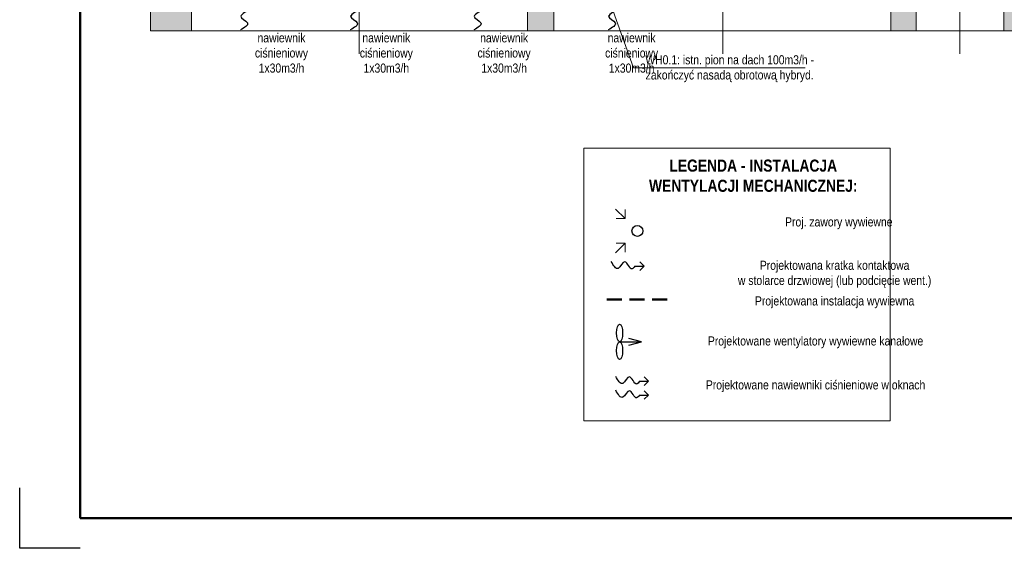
# Model space of a CAD drawing. Header units: millimetres. Extents: x -23540 to 53212, y -37964 to 41185.
# Tile 169 of 203: x 15870 to 17498, y -32999 to -32125. Entities that reach past the tile are written whole.
import ezdxf

# ---------------------------------------------------------------- set-up
doc = ezdxf.new("R2010")
doc.units = ezdxf.units.MM
doc.linetypes.add('DASHED', pattern=[0.75, 0.5, -0.25])
doc.layers.get('0').update_dxf_attribs({"lineweight": 18})
for name, color, linetype, lineweight in [('M_Ramki do druku', 7, 'Continuous', 18), ('M_Ramki rysunków', 2, 'Continuous', 18), ('mm_went_opis', 7, 'Continuous', 15), ('mm_Wentylacja', 5, 'Continuous', 50), ('mm_wentylacja_bloki', 7, 'Continuous', 18), ('PG_ŚCIANY_DZIAŁOWE', 3, 'Continuous', 18)]:
    doc.layers.add(name, color=color, linetype=linetype, lineweight=lineweight)
doc.styles.get("Standard").update_dxf_attribs({"font": 'arial.ttf'})

# ---------------------------------------------------------------- blocks, each defined once
blk = doc.blocks.new('podciecie')
at = {"layer": 'mm_Wentylacja', "color": 142, "lineweight": 30}
for p, q in [((23288, -37590.5), (23280.9, -37583.4)), ((23288, -37575.5), (23288, -37590.5)), ((23288, -37590.5), (23295.1, -37583.4))]:
    blk.add_line(p, q, dxfattribs=at)
blk.add_spline([(23288, -37575.5), (23283.2, -37570.7), (23295.2, -37558.8), (23284.2, -37547.8), (23295.8, -37536.2)], degree=3, dxfattribs=at)
blk = doc.blocks.new('wensdgf')
at = {"layer": 'mm_went_opis', "color": 1, "lineweight": 30}
for points in [[(64057.2, -163333.5), (64057.2, -163373.5)], [(64050.9, -163350.2), (64057.2, -163373.5), (64063.4, -163350.2)]]:
    blk.add_lwpolyline(points, dxfattribs=at)
for centre in [(64041.2, -163333.5), (64073.2, -163333.5)]:
    blk.add_ellipse(centre, major_axis=(16, 0), ratio=0.348878, dxfattribs=at)

msp = doc.modelspace()

# ---------------------------------------------------------------- hatches: boundary and pattern name
at = {"layer": 'PG_ŚCIANY_DZIAŁOWE', "true_color": 0x939598, "transparency": 33554610}
h = msp.add_hatch(color=252, dxfattribs=at)
h.dxf.hatch_style = 1
h.paths.add_polyline_path([(16139.9, -31931), (16100.7, -31931), (16100.7, -31998.5), (16085.9, -31998.5), (16085.9, -32143.5), (16153.9, -32143.5), (16153.9, -32089.5), (16153.9, -32074.5), (16139.9, -32074.5)])
h.paths.add_polyline_path([(16100.7, -31931), (16085.9, -31931), (16085.9, -31998.5), (16100.7, -31998.5)], flags=17)
h = msp.add_hatch(color=252, dxfattribs=at)
h.dxf.hatch_style = 1
h.paths.add_polyline_path([(17546.9, -32089.5), (17513.4, -32089.5), (17513.4, -32037.5), (17497.4, -32037.5), (17497.4, -32143.5), (17546.9, -32143.5)])
h = msp.add_hatch(color=252, dxfattribs=at)
h.dxf.hatch_style = 1
h.paths.add_polyline_path([(16753.4, -32073.5), (16709.4, -32073.5), (16709.4, -32143.5), (16753.4, -32143.5)])
h = msp.add_hatch(color=252, dxfattribs=at)
h.dxf.hatch_style = 1
h.paths.add_polyline_path([(17310.4, -32143.5), (17352.4, -32143.5), (17352.4, -32073.5), (17310.4, -32073.5)])

# ---------------------------------------------------------------- linework, layer by layer
at = {"color": 251, "true_color": 0x636466}
for p, q in [((16085.9, -32143.5), (16085.9, -31931)), ((17497.4, -32037.5), (17497.4, -32143.5)), ((16709.4, -32073.5), (16709.4, -32143.5)), ((16753.4, -32073.5), (16753.4, -32143.5)), ((17310.4, -32073.5), (17310.4, -32143.5)), ((17352.4, -32073.5), (17352.4, -32143.5)), ((16153.9, -32089.5), (16153.9, -32143.5)), ((17546.9, -32143.5), (16085.9, -32143.5))]:
    msp.add_line(p, q, dxfattribs=at)
at = {"color": 251, "lineweight": 20, "true_color": 0x636466}
for p, q in [((16431.4, -32181.3), (16431.4, -32080.3)), ((17032.9, -32181.3), (17032.9, -32080.3)), ((17424.9, -32181.3), (17424.9, -32080.3))]:
    msp.add_line(p, q, dxfattribs=at)
at = {"layer": 'M_Ramki do druku', "color": 251, "lineweight": -2, "true_color": 0x636466}
msp.add_lwpolyline([(15969.8, -32999), (15869.8, -32999), (15869.8, -32899)], dxfattribs=at)
at = {"layer": 'M_Ramki rysunków', "color": 18, "lineweight": 50, "true_color": 0x000000}
for p, q in [((15969.8, -32949), (15969.8, -28849)), ((18789.8, -32949), (15969.8, -32949))]:
    msp.add_line(p, q, dxfattribs=at)
at = {"layer": 'mm_went_opis'}
for p, q in [((16884.7, -32204.6), (16784.3, -31924.3)), ((17169.1, -32204.6), (16884.7, -32204.6))]:
    msp.add_line(p, q, dxfattribs=at)
at = {"layer": 'mm_Wentylacja', "color": 142, "lineweight": 20}
for p, q in [((16855.2, -32438.1), (16871.1, -32454)), ((16871.1, -32454), (16856.1, -32454)), ((16871.1, -32454), (16871.1, -32439)), ((16855.2, -32510.5), (16871.1, -32494.6)), ((16871.1, -32494.6), (16856.1, -32494.6)), ((16871.1, -32494.6), (16871.1, -32509.6))]:
    msp.add_line(p, q, dxfattribs=at)
at = {"layer": 'mm_Wentylacja', "color": 1, "linetype": 'DASHED', "lineweight": 50, "ltscale": 50}
msp.add_line((16940.6, -32587.9), (16834.9, -32587.9), dxfattribs=at)
at = {"layer": 'mm_Wentylacja', "color": 1, "lineweight": 30}
msp.add_circle((16891.4, -32474.3), 9, dxfattribs=at)
at = {"layer": 'mm_wentylacja_bloki'}
for p, q in [((16802.8, -32337.7), (17309.4, -32337.7)), ((16802.8, -32337.7), (16802.8, -32788)), ((17309.4, -32337.7), (17309.4, -32788)), ((16802.8, -32788), (17309.4, -32788))]:
    msp.add_line(p, q, dxfattribs=at)

# ---------------------------------------------------------------- block references
at = {"layer": 'mm_went_opis', "color": 5, "lineweight": 50, "xscale": 0.9112500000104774, "yscale": 0.9112500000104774, "zscale": 0.9112500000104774, "rotation": 90}
msp.add_blockref('wensdgf', (-131975.7, -91029.7), dxfattribs=at)
at = {"layer": 'mm_Wentylacja', "color": 2, "lineweight": 30}
for p, rotation in [((39530.6, -69678.2), 180), ((39712.4, -69678.2), 180), ((39916.7, -69678.2), 180), ((40139, -69678.2), 180), ((-20688.1, -55820.4), 90), ((-20680.6, -56010.6), 90), ((-20680.6, -56033.6), 90)]:
    msp.add_blockref('podciecie', p, dxfattribs=dict(at, rotation=rotation))

# ---------------------------------------------------------------- texts
at = {"layer": 'mm_went_opis', "char_height": 15, "attachment_point": 2}
for s, insert, width in [('{\\fArial Narrow|b0|i0|c238|p34;nawiewnik \\Pciśnieniowy \\P1x30m3/h}', (16302.8, -32147.6), 195.5), ('{\\fArial Narrow|b0|i0|c238|p34;nawiewnik \\Pciśnieniowy \\P1x30m3/h}', (16476.2, -32147.6), 195.5), ('{\\fArial Narrow|b0|i0|c238|p34;nawiewnik \\Pciśnieniowy \\P1x30m3/h}', (16671, -32147.6), 195.5), ('{\\fArial Narrow|b0|i0|c238|p34;nawiewnik \\Pciśnieniowy \\P1x30m3/h}', (16881.9, -32147.6), 195.5), ('{\\fArial Narrow|b0|i0|c238|p34;WH0.1: istn. pion na dach 100m3/h - zakończyć nasadą obrotową hybryd.}', (17044, -32183.9), 300.085)]:
    msp.add_mtext(s, dxfattribs=dict(at, insert=insert, width=width))
at = {"layer": 'mm_wentylacja_bloki', "width": 517.295, "attachment_point": 2}
for s, insert, char_height in [('{\\fArial Narrow|b1|i0|c238|p34;LEGENDA - INSTALACJA \\PWENTYLACJI MECHANICZNEJ:}', (17083, -32356.3), 20), ('{\\fArial Narrow|b0|i0|c238|p34;Proj. zawory wywiewne}', (17224.5, -32451.9), 15), ('{\\fArial Narrow|b0|i0|c238|p34;Projektowana kratka kontaktowa \\Pw stolarce drzwiowej (lub podcięcie went.)}', (17217.6, -32523.6), 15), ('{\\fArial Narrow|b0|i0|c238|p34;Projektowana instalacja wywiewna}', (17217.6, -32582.5), 15), ('{\\fArial Narrow|b0|i0|c238|p34;Projektowane wentylatory wywiewne kanałowe}', (17186.1, -32648.7), 15), ('{\\fArial Narrow|b0|i0|c238|p34;Projektowane nawiewniki ciśnieniowe w oknach}', (17186.1, -32721.3), 15)]:
    msp.add_mtext(s, dxfattribs=dict(at, insert=insert, char_height=char_height))

doc.saveas('drawing.dxf')
